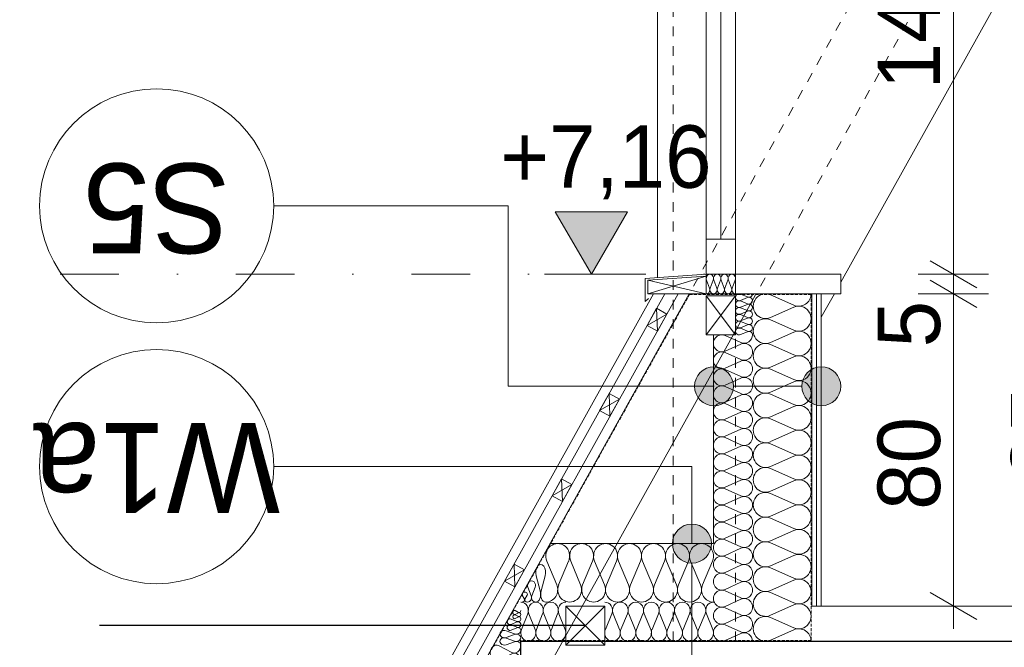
# Model space of a CAD drawing. Extents: x -613240 to -325500, y -25863 to 152403.
# Tile 133 of 254: x -333781 to -331257, y -6125 to -4517. Entities that reach past the tile are written whole.
import ezdxf

# ---------------------------------------------------------------- set-up
doc = ezdxf.new("R2010")
doc.units = 0
doc.header["$MEASUREMENT"] = 0
for name, pattern in [('Dot & Dashed', [450, 150, -150, 0, -150]), ('HIDDEN', [11.25, 7.5, -3.75]), ('Hidden Line', [50, 25, -25])]:
    doc.linetypes.add(name, pattern=pattern)
for name, color, linetype, lineweight in [('ARCH dach_Nr_Pióra__5', 7, 'Continuous', 13), ('Arch dachowki_Nr_Pióra__21', 7, 'Continuous', 9), ('Arch dachy_Nr_Pióra__5', 7, 'Continuous', 13), ('Arch konstrukcja dachu_Nr_Pióra__21_Nr_Pióra__21', 7, 'Continuous', 9), ('Arch opisy_Nr_Pióra__1', 7, 'Continuous', 25), ('Arch opisy_Nr_Pióra__21', 7, 'Continuous', 9), ('Arch stropy_Nr_Pióra__21', 7, 'Continuous', 9), ('INWENT KONST. DREWNIANA_Nr_Pióra__21', 7, 'Continuous', 9), ('INWENT KONST. DREWNIANA_Nr_Pióra__41', 7, 'Continuous', 15), ('INWENT OPISY_Nr_Pióra__21', 7, 'Continuous', 9), ('INWENT WYMIARY_Nr_Pióra__21', 7, 'Continuous', 9), ('INWENT. OKNA_Nr_Pióra__5', 7, 'Continuous', 13), ('INWENT.ŚCIANY_Nr_Pióra__1', 7, 'Continuous', 25), ('INWENT.ŚCIANY_Nr_Pióra__21', 7, 'Continuous', 9), ('Istniejące schody_Nr_Pióra__1', 7, 'Continuous', 25), ('Istniejące schody_Nr_Pióra__21', 7, 'Continuous', 9)]:
    doc.layers.add(name, color=color, linetype=linetype, lineweight=lineweight)
for name, color, linetype in [('Arch ocieplenie', 7, 'Continuous'), ('Arch opisy', 7, 'Continuous'), ('Inwent Izolacje', 7, 'Continuous'), ('INWENT WYMIARY', 7, 'Continuous')]:
    doc.layers.add(name, color=color, linetype=linetype)
for name, color, linetype, lineweight, true_color in [('Arch ocieplenie_Nr_Pióra__4', 7, 'Continuous', 13, 0x029e21), ('Arch ocieplenie_Nr_Pióra__44', 7, 'Continuous', 13, 0x029e21), ('Arch wykończenie_Nr_Pióra__4', 7, 'Continuous', 13, 0x029e21), ('Inwent Izolacje_Nr_Pióra__44', 7, 'Continuous', 13, 0x029e21)]:
    doc.layers.add(name, color=color, linetype=linetype, lineweight=lineweight, true_color=true_color)
doc.styles.add('GENERATED_STYLE_1', font='txt')
doc.styles.add('GENERATED_STYLE_5', font='txt')
doc.dimstyles.new('GENERATED_STYLE__3', dxfattribs={"dimtxt": 160.000002, "dimasz": 91.2, "dimexe": 0.18, "dimexo": 0, "dimgap": 0.09, "dimtad": 1, "dimdec": 0, "dimlfac": 0.1, "dimzin": 0, "dimdsep": 46, "dimtxsty": 'GENERATED_STYLE_1', "dimblk": 'ARROWHEAD_2', "dimblk1": 'ARROWHEAD_2', "dimblk2": 'ARROWHEAD_2', "dimcen": 0.09, "dimclrd": 7, "dimclre": 7, "dimclrt": 7, "dimazin": 0, "dimtfac": 1, "dimtdec": 4, "dimtmove": 0, "dimatfit": 3, "dimfxl": 0, "dimtolj": 1, "dimtzin": 0, "dimarcsym": 0})
doc.dimstyles.new('GENERATED_STYLE__8', dxfattribs={"dimtxt": 0.18, "dimasz": 182.4, "dimexe": 0.18, "dimexo": 0.0625, "dimgap": 0.09, "dimtad": 0, "dimtih": 1, "dimtoh": 1, "dimdec": 4, "dimzin": 0, "dimdsep": 46, "dimcen": 0.09, "dimadec": 0, "dimazin": 0, "dimtfac": 1, "dimtdec": 4, "dimtmove": 0, "dimatfit": 3, "dimldrblk": 'ARROWHEAD_5', "dimfxl": 0, "dimtolj": 1, "dimtzin": 0, "dimarcsym": 0})

# ---------------------------------------------------------------- blocks, each defined once
blk = doc.blocks.new('Izolacja cieplna 14_143', base_point=(-331902.6, -6109.6))
at = {"layer": 'Arch ocieplenie_Nr_Pióra__44', "linetype": 'Continuous'}
for p, q in [((-331932.4, -5344.6), (-331972.8, -5326.4)), ((-331972.8, -5366.4), (-331932.4, -5348.3)), ((-331932.4, -5388.2), (-331972.8, -5370.1)), ((-331972.8, -5410), (-331932.4, -5391.9)), ((-331932.4, -5431.8), (-331972.8, -5413.7)), ((-331972.8, -5453.6), (-331932.4, -5435.5)), ((-331932.4, -5475.4), (-331972.8, -5457.3)), ((-331972.8, -5497.2), (-331932.4, -5479.1)), ((-331932.4, -5519), (-331972.8, -5500.9)), ((-331972.8, -5540.8), (-331932.4, -5522.7)), ((-331932.4, -5562.6), (-331972.8, -5544.5)), ((-331972.8, -5584.4), (-331932.4, -5566.3)), ((-331932.4, -5606.3), (-331972.8, -5588.1)), ((-331972.8, -5628.1), (-331932.4, -5609.9)), ((-331932.4, -5649.9), (-331972.8, -5631.7)), ((-331972.8, -5671.7), (-331932.4, -5653.5)), ((-331932.4, -5693.5), (-331972.8, -5675.3)), ((-331972.8, -5715.3), (-331932.4, -5697.1)), ((-331932.4, -5737.1), (-331972.8, -5718.9)), ((-331972.8, -5758.9), (-331932.4, -5740.8)), ((-331932.4, -5780.7), (-331972.8, -5762.6)), ((-331972.8, -5802.5), (-331932.4, -5784.4)), ((-331932.4, -5824.3), (-331972.8, -5806.2)), ((-331972.8, -5846.1), (-331932.4, -5828)), ((-331932.4, -5867.9), (-331972.8, -5849.8)), ((-331972.8, -5889.7), (-331932.4, -5871.6)), ((-331932.4, -5911.5), (-331972.8, -5893.4)), ((-331972.8, -5933.3), (-331932.4, -5915.2)), ((-331932.4, -5955.1), (-331972.8, -5937)), ((-331972.8, -5976.9), (-331932.4, -5958.8)), ((-331932.4, -5998.8), (-331972.8, -5980.6)), ((-331972.8, -6020.6), (-331932.4, -6002.4)), ((-331932.4, -6042.4), (-331972.8, -6024.2)), ((-331972.8, -6064.2), (-331932.4, -6046)), ((-331932.4, -6086), (-331972.8, -6067.8)), ((-331972.8, -6107.8), (-331932.4, -6089.6))]:
    blk.add_line(p, q, dxfattribs=at)
for centre, start_param, end_param in [((-331981.4, -5346.4), 5.870392, 9.837571), ((-331923.9, -5324.6), 2.7288, 4.712389), ((-331923.9, -5368.2), 2.7288, 6.695979), ((-331981.4, -5390), 5.870392, 9.837571), ((-331923.9, -5411.8), 2.7288, 6.695979), ((-331981.4, -5433.6), 5.870392, 9.837571), ((-331923.9, -5455.4), 2.7288, 6.695979), ((-331981.4, -5477.3), 5.870392, 9.837571), ((-331923.9, -5499.1), 2.7288, 6.695979), ((-331981.4, -5520.9), 5.870392, 9.837571), ((-331923.9, -5542.7), 2.7288, 6.695979), ((-331981.4, -5564.5), 5.870392, 9.837571), ((-331923.9, -5586.3), 2.7288, 6.695979), ((-331981.4, -5608.1), 5.870392, 9.837571), ((-331923.9, -5629.9), 2.7288, 6.695979), ((-331981.4, -5651.7), 5.870392, 9.837571), ((-331923.9, -5673.5), 2.7288, 6.695979), ((-331981.4, -5695.3), 5.870392, 9.837571), ((-331923.9, -5717.1), 2.7288, 6.695979), ((-331981.4, -5738.9), 5.870392, 9.837571), ((-331923.9, -5760.7), 2.7288, 6.695979), ((-331981.4, -5782.5), 5.870392, 9.837571), ((-331981.4, -5826.1), 5.870392, 9.837571), ((-331923.9, -5804.3), 2.7288, 6.695979), ((-331923.9, -5847.9), 2.7288, 6.695979), ((-331981.4, -5869.8), 5.870392, 9.837571), ((-331923.9, -5891.6), 2.7288, 6.695979), ((-331981.4, -5913.4), 5.870392, 9.837571), ((-331923.9, -5935.2), 2.7288, 6.695979), ((-331981.4, -5957), 5.870392, 9.837571), ((-331981.4, -6000.6), 5.870392, 9.837571), ((-331923.9, -5978.8), 2.7288, 6.695979), ((-331923.9, -6022.4), 2.7288, 6.695979), ((-331981.4, -6044.2), 5.870392, 9.837571), ((-331923.9, -6066), 2.7288, 6.695979), ((-331981.4, -6087.8), 5.870392, 9.837571), ((-331923.9, -6109.6), 4.712389, 6.695979)]:
    blk.add_ellipse(centre, major_axis=(0, 21.8), ratio=0.975339, start_param=start_param, end_param=end_param, dxfattribs=at)
blk = doc.blocks.new('Izolacja cieplna 14_147', base_point=(-332496.3, -6160.8))
at = {"layer": 'Arch ocieplenie_Nr_Pióra__4', "linetype": 'Continuous'}
for p, q in [((-332519.8, -6138.5), (-332551.7, -6121.3)), ((-332551.7, -6159.1), (-332519.8, -6141.9))]:
    blk.add_line(p, q, dxfattribs=at)
for centre, start_param, end_param in [((-332558.4, -6140.2), 5.870392, 9.837571), ((-332513.1, -6119.6), 2.7288, 4.712389), ((-332513.1, -6160.8), 4.712389, 6.695979)]:
    blk.add_ellipse(centre, major_axis=(0, 20.6), ratio=0.813165, start_param=start_param, end_param=end_param, dxfattribs=at)
blk = doc.blocks.new('Izolacja cieplna 14_150', base_point=(-332432.6, -6009.6))
at = {"layer": 'Arch ocieplenie_Nr_Pióra__4', "linetype": 'Continuous'}
for p, q in [((-332446.6, -5980.8), (-332457.2, -5941.8)), ((-332433.7, -5941.8), (-332444.4, -5980.8))]:
    blk.add_line(p, q, dxfattribs=at)
for centre, start_param, end_param in [((-332445.5, -5933.6), 1.158003, 5.125183), ((-332458.3, -5989.1), 6.283185, 8.266774), ((-332432.6, -5989.1), 4.299596, 6.283185)]:
    blk.add_ellipse(centre, major_axis=(0, -20.5), ratio=0.624805, start_param=start_param, end_param=end_param, dxfattribs=at)
blk = doc.blocks.new('Izolacja cieplna 14_151', base_point=(-332458.3, -6009.6))
at = {"layer": 'Arch ocieplenie_Nr_Pióra__4', "linetype": 'Continuous'}
for p, q in [((-332469.9, -5993.5), (-332478.7, -5971.5)), ((-332459.2, -5971.5), (-332468.1, -5993.5))]:
    blk.add_line(p, q, dxfattribs=at)
for centre, start_param, end_param in [((-332469, -5966.9), 1.158003, 5.125183), ((-332479.6, -5998.1), 6.283185, 8.266774), ((-332458.3, -5998.1), 4.299596, 6.283185)]:
    blk.add_ellipse(centre, major_axis=(0, -11.5), ratio=0.923504, start_param=start_param, end_param=end_param, dxfattribs=at)
blk = doc.blocks.new('Izolacja cieplna 14_154', base_point=(-332479.6, -6009.6))
at = {"layer": 'Arch ocieplenie_Nr_Pióra__4', "linetype": 'Continuous'}
for p, q in [((-332487.1, -6001.9), (-332492.8, -5991.4)), ((-332480.2, -5991.4), (-332485.9, -6001.9))]:
    blk.add_line(p, q, dxfattribs=at)
for centre, start_param, end_param in [((-332486.5, -5989.2), 2.728799, 6.695979), ((-332493.4, -6004.1), 1.570796, 3.554385), ((-332479.6, -6004.1), 5.870392, 7.853982)]:
    blk.add_ellipse(centre, major_axis=(-6.89, 0), ratio=0.801268, start_param=start_param, end_param=end_param, dxfattribs=at)
blk = doc.blocks.new('Izolacja cieplna 14_155', base_point=(-332432.6, -6009.6))
at = {"layer": 'Arch ocieplenie_Nr_Pióra__4', "linetype": 'Continuous'}
for p, q in [((-332430.1, -5904.3), (-332404.5, -5964.9)), ((-332399.4, -5964.9), (-332373.8, -5904.3)), ((-332368.6, -5904.3), (-332343.1, -5964.9)), ((-332337.9, -5964.9), (-332312.4, -5904.3)), ((-332307.2, -5904.3), (-332281.7, -5964.9)), ((-332276.5, -5964.9), (-332250.9, -5904.3)), ((-332245.8, -5904.3), (-332220.2, -5964.9)), ((-332215.1, -5964.9), (-332189.5, -5904.3)), ((-332184.3, -5904.3), (-332158.8, -5964.9)), ((-332153.6, -5964.9), (-332128.1, -5904.3)), ((-332122.9, -5904.3), (-332097.4, -5964.9)), ((-332092.2, -5964.9), (-332066.6, -5904.3)), ((-332061.5, -5904.3), (-332035.9, -5964.9)), ((-332030.8, -5964.9), (-332005.2, -5904.3))]:
    blk.add_line(p, q, dxfattribs=at)
for centre, start_param, end_param in [((-332401.9, -5891.5), 4.299595, 8.266775), ((-332340.5, -5891.5), 4.299595, 8.266775), ((-332279.1, -5891.5), 4.299595, 8.266775), ((-332217.6, -5891.5), 4.299595, 8.266775), ((-332156.2, -5891.5), 4.299595, 8.266775), ((-332094.8, -5891.5), 4.299595, 8.266775), ((-332033.4, -5891.5), 4.299595, 8.266775), ((-332432.6, -5977.7), 3.141593, 5.125182), ((-332371.2, -5977.7), 1.158004, 5.125183), ((-332309.8, -5977.7), 1.158004, 5.125183), ((-332248.4, -5977.7), 1.158004, 5.125183), ((-332186.9, -5977.7), 1.158004, 5.125183), ((-332125.5, -5977.7), 1.158004, 5.125183), ((-332064.1, -5977.7), 1.158004, 5.125183), ((-332002.6, -5977.7), 1.158004, 3.141593)]:
    blk.add_ellipse(centre, major_axis=(0, 31.9), ratio=0.962807, start_param=start_param, end_param=end_param, dxfattribs=at)
blk = doc.blocks.new('Izolacja cieplna 14_156', base_point=(-332281.3, -6009.6))
at = {"layer": 'Arch ocieplenie_Nr_Pióra__4', "linetype": 'Continuous'}
for p, q in [((-332279.6, -6079.8), (-332263.1, -6039.4)), ((-332259.7, -6039.4), (-332243.2, -6079.8)), ((-332239.8, -6079.8), (-332223.3, -6039.4)), ((-332219.9, -6039.4), (-332203.4, -6079.8)), ((-332200, -6079.8), (-332183.5, -6039.4)), ((-332180.1, -6039.4), (-332163.6, -6079.8)), ((-332160.2, -6079.8), (-332143.7, -6039.4)), ((-332140.3, -6039.4), (-332123.7, -6079.8)), ((-332120.4, -6079.8), (-332103.8, -6039.4)), ((-332100.5, -6039.4), (-332083.9, -6079.8)), ((-332080.6, -6079.8), (-332064, -6039.4)), ((-332060.7, -6039.4), (-332044.1, -6079.8)), ((-332040.8, -6079.8), (-332024.2, -6039.4)), ((-332020.9, -6039.4), (-332004.3, -6079.8))]:
    blk.add_line(p, q, dxfattribs=at)
for centre, start_param, end_param in [((-332281.3, -6030.9), 4.299596, 6.283185), ((-332241.5, -6030.9), 4.299595, 8.266774), ((-332201.7, -6030.9), 4.299595, 8.266774), ((-332161.9, -6030.9), 4.299595, 8.266774), ((-332122.1, -6030.9), 4.299595, 8.266774), ((-332082.3, -6030.9), 4.299595, 8.266774), ((-332042.4, -6030.9), 4.299595, 8.266774), ((-332002.6, -6030.9), 0, 1.983589), ((-332261.4, -6088.3), 1.158003, 5.125183), ((-332221.6, -6088.3), 1.158003, 5.125183), ((-332181.8, -6088.3), 1.158003, 5.125183), ((-332142, -6088.3), 1.158003, 5.125183), ((-332102.2, -6088.3), 1.158003, 5.125183), ((-332062.4, -6088.3), 1.158003, 5.125183), ((-332022.5, -6088.3), 1.158003, 5.125183)]:
    blk.add_ellipse(centre, major_axis=(0, 21.3), ratio=0.935941, start_param=start_param, end_param=end_param, dxfattribs=at)
blk = doc.blocks.new('Izolacja cieplna 14_157', base_point=(-332496.3, -6009.6))
at = {"layer": 'Arch ocieplenie_Nr_Pióra__4', "linetype": 'Continuous'}
for p, q in [((-332494.7, -6079.8), (-332478.8, -6039.4)), ((-332475.5, -6039.4), (-332459.6, -6079.8)), ((-332456.4, -6079.8), (-332440.4, -6039.4)), ((-332437.2, -6039.4), (-332421.3, -6079.8)), ((-332418, -6079.8), (-332402.1, -6039.4)), ((-332398.9, -6039.4), (-332382.9, -6079.8))]:
    blk.add_line(p, q, dxfattribs=at)
for centre, start_param, end_param in [((-332496.3, -6030.9), 4.299596, 6.283185), ((-332458, -6030.9), 4.299595, 8.266774), ((-332419.7, -6030.9), 4.299595, 8.266774), ((-332381.3, -6030.9), 0, 1.983589), ((-332477.2, -6088.3), 1.158003, 5.125183), ((-332438.8, -6088.3), 1.158003, 5.125183), ((-332400.5, -6088.3), 1.158003, 5.125183)]:
    blk.add_ellipse(centre, major_axis=(0, 21.3), ratio=0.901176, start_param=start_param, end_param=end_param, dxfattribs=at)
blk = doc.blocks.new('Izolacja cieplna 14_160', base_point=(-332496.3, -6119.6))
at = {"layer": 'Arch ocieplenie_Nr_Pióra__4', "linetype": 'Continuous'}
for p, q in [((-332512.3, -6090.8), (-332533.9, -6083)), ((-332533.9, -6100.1), (-332512.3, -6092.3)), ((-332512.3, -6109.4), (-332533.9, -6101.7)), ((-332533.9, -6118.8), (-332512.3, -6111))]:
    blk.add_line(p, q, dxfattribs=at)
for centre, start_param, end_param in [((-332538.5, -6091.5), 4.299595, 8.266775), ((-332538.5, -6110.2), 4.299595, 8.266775), ((-332507.7, -6082.2), 1.158004, 3.141593), ((-332507.7, -6100.9), 1.158004, 5.125183), ((-332507.7, -6119.6), 3.141593, 5.125182)]:
    blk.add_ellipse(centre, major_axis=(-11.4, 0), ratio=0.819703, start_param=start_param, end_param=end_param, dxfattribs=at)
blk = doc.blocks.new('Izolacja cieplna 14_161', base_point=(-332496.3, -6082.2))
at = {"layer": 'Arch ocieplenie_Nr_Pióra__4', "linetype": 'Continuous'}
for p, q in [((-332506.8, -6059.1), (-332520.9, -6052.9)), ((-332520.9, -6066.6), (-332506.8, -6060.4)), ((-332506.8, -6074.1), (-332520.9, -6067.8)), ((-332520.9, -6081.6), (-332506.8, -6075.3))]:
    blk.add_line(p, q, dxfattribs=at)
for centre, start_param, end_param in [((-332523.9, -6059.7), 5.870392, 9.837571), ((-332503.8, -6052.2), 2.7288, 4.712389), ((-332523.9, -6074.7), 5.870392, 9.837571), ((-332503.8, -6067.2), 2.7288, 6.695979), ((-332503.8, -6082.2), 4.712389, 6.695979)]:
    blk.add_ellipse(centre, major_axis=(0, 7.49), ratio=0.994065, start_param=start_param, end_param=end_param, dxfattribs=at)
blk = doc.blocks.new('Izolacja cieplna 14_162', base_point=(-332496.3, -6052.2))
at = {"layer": 'Arch ocieplenie_Nr_Pióra__4', "linetype": 'Continuous'}
for p, q in [((-332502.5, -6035.9), (-332510.9, -6031.4)), ((-332510.9, -6041.2), (-332502.5, -6036.7)), ((-332502.5, -6046.5), (-332510.9, -6042.1)), ((-332510.9, -6051.8), (-332502.5, -6047.4))]:
    blk.add_line(p, q, dxfattribs=at)
for centre, start_param, end_param in [((-332512.7, -6036.3), 5.870392, 9.837571), ((-332512.7, -6046.9), 5.870392, 9.837571), ((-332500.7, -6031), 2.7288, 4.712389), ((-332500.7, -6041.6), 2.7288, 6.695979), ((-332500.7, -6052.2), 4.712389, 6.695979)]:
    blk.add_ellipse(centre, major_axis=(0, 5.31), ratio=0.831274, start_param=start_param, end_param=end_param, dxfattribs=at)
blk = doc.blocks.new('Izolacja cieplna 14_178', base_point=(-331902.6, -5324.6))
at = {"layer": 'Arch ocieplenie_Nr_Pióra__44', "linetype": 'Continuous'}
for p, q in [((-331915.7, -5227.6), (-331933.3, -5220.4)), ((-331933.3, -5236.4), (-331915.7, -5229.1)), ((-331915.7, -5245.1), (-331933.3, -5237.9)), ((-331933.3, -5253.9), (-331915.7, -5246.6)), ((-331915.7, -5262.6), (-331933.3, -5255.4)), ((-331933.3, -5271.4), (-331915.7, -5264.1)), ((-331915.7, -5280.1), (-331933.3, -5272.9)), ((-331933.3, -5288.9), (-331915.7, -5281.6)), ((-331915.7, -5297.6), (-331933.3, -5290.4)), ((-331933.3, -5306.4), (-331915.7, -5299.1)), ((-331915.7, -5315.1), (-331933.3, -5307.9)), ((-331933.3, -5323.9), (-331915.7, -5316.6))]:
    blk.add_line(p, q, dxfattribs=at)
for centre, start_param, end_param in [((-331937, -5228.4), 4.299595, 8.266775), ((-331911.9, -5219.6), 1.158004, 3.141593), ((-331937, -5245.9), 4.299595, 8.266775), ((-331911.9, -5237.1), 1.158004, 5.125183), ((-331911.9, -5254.6), 1.158004, 5.125183), ((-331937, -5263.4), 4.299595, 8.266775), ((-331937, -5280.9), 4.299595, 8.266775), ((-331911.9, -5272.1), 1.158004, 5.125183), ((-331937, -5298.4), 4.299595, 8.266775), ((-331911.9, -5289.6), 1.158004, 5.125183), ((-331911.9, -5307.1), 1.158004, 5.125183), ((-331937, -5315.9), 4.299595, 8.266775), ((-331911.9, -5324.6), 3.141593, 5.125182)]:
    blk.add_ellipse(centre, major_axis=(-9.29, 0), ratio=0.941779, start_param=start_param, end_param=end_param, dxfattribs=at)
blk = doc.blocks.new('Izolacja cieplna 14_179', base_point=(-332021.3, -5219.6))
at = {"layer": 'Arch ocieplenie_Nr_Pióra__44', "linetype": 'Continuous'}
for p, q in [((-332020.5, -5184.5), (-332012.7, -5204.7)), ((-332011.2, -5204.7), (-332003.4, -5184.5)), ((-332001.8, -5184.5), (-331994, -5204.7)), ((-331992.4, -5204.7), (-331984.6, -5184.5)), ((-331983, -5184.5), (-331975.2, -5204.7)), ((-331973.7, -5204.7), (-331965.9, -5184.5)), ((-331964.3, -5184.5), (-331956.5, -5204.7)), ((-331954.9, -5204.7), (-331947.1, -5184.5))]:
    blk.add_line(p, q, dxfattribs=at)
for centre, start_param, end_param in [((-332011.9, -5180.2), 4.299595, 8.266775), ((-331993.2, -5180.2), 4.299595, 8.266775), ((-331974.4, -5180.2), 4.299595, 8.266775), ((-331955.7, -5180.2), 4.299595, 8.266775), ((-332021.3, -5209), 3.141593, 5.125182), ((-332002.6, -5209), 1.158004, 5.125183), ((-331983.8, -5209), 1.158004, 5.125183), ((-331965.1, -5209), 1.158004, 5.125183), ((-331946.3, -5209), 1.158004, 3.141593)]:
    blk.add_ellipse(centre, major_axis=(0, 10.6), ratio=0.881613, start_param=start_param, end_param=end_param, dxfattribs=at)
blk = doc.blocks.new('Izolacja cieplna 14_292', base_point=(-331752.6, -6109.6))
at = {"layer": 'Inwent Izolacje_Nr_Pióra__44', "linetype": 'Continuous'}
for p, q in [((-331796.8, -5248.7), (-331856.6, -5222.3)), ((-331856.6, -5280.5), (-331796.8, -5254.1)), ((-331796.8, -5312.3), (-331856.6, -5285.9)), ((-331856.6, -5344.1), (-331796.8, -5317.6)), ((-331796.8, -5375.9), (-331856.6, -5349.4)), ((-331856.6, -5407.7), (-331796.8, -5381.2)), ((-331796.8, -5439.4), (-331856.6, -5413)), ((-331856.6, -5471.2), (-331796.8, -5444.8)), ((-331796.8, -5503), (-331856.6, -5476.6)), ((-331856.6, -5534.8), (-331796.8, -5508.4)), ((-331796.8, -5566.6), (-331856.6, -5540.1)), ((-331856.6, -5598.4), (-331796.8, -5571.9)), ((-331796.8, -5630.2), (-331856.6, -5603.7)), ((-331856.6, -5661.9), (-331796.8, -5635.5)), ((-331796.8, -5693.7), (-331856.6, -5667.3)), ((-331856.6, -5725.5), (-331796.8, -5699.1)), ((-331796.8, -5757.3), (-331856.6, -5730.9)), ((-331856.6, -5789.1), (-331796.8, -5762.6)), ((-331796.8, -5820.9), (-331856.6, -5794.4)), ((-331856.6, -5852.7), (-331796.8, -5826.2)), ((-331796.8, -5884.4), (-331856.6, -5858)), ((-331856.6, -5916.2), (-331796.8, -5889.8)), ((-331796.8, -5948), (-331856.6, -5921.6)), ((-331856.6, -5979.8), (-331796.8, -5953.4)), ((-331796.8, -6011.6), (-331856.6, -5985.1)), ((-331856.6, -6043.4), (-331796.8, -6016.9)), ((-331796.8, -6075.2), (-331856.6, -6048.7)), ((-331856.6, -6106.9), (-331796.8, -6080.5))]:
    blk.add_line(p, q, dxfattribs=at)
for centre, start_param, end_param in [((-331869.3, -5251.4), 5.870392, 9.837571), ((-331784.1, -5219.6), 2.7288, 4.712389), ((-331784.1, -5283.2), 2.7288, 6.695979), ((-331869.3, -5315), 5.870392, 9.837571), ((-331784.1, -5346.8), 2.7288, 6.695979), ((-331869.3, -5378.5), 5.870392, 9.837571), ((-331784.1, -5410.3), 2.7288, 6.695979), ((-331869.3, -5442.1), 5.870392, 9.837571), ((-331784.1, -5473.9), 2.7288, 6.695979), ((-331869.3, -5505.7), 5.870392, 9.837571), ((-331784.1, -5537.5), 2.7288, 6.695979), ((-331869.3, -5569.3), 5.870392, 9.837571), ((-331784.1, -5601), 2.7288, 6.695979), ((-331869.3, -5632.8), 5.870392, 9.837571), ((-331784.1, -5664.6), 2.7288, 6.695979), ((-331869.3, -5696.4), 5.870392, 9.837571), ((-331784.1, -5728.2), 2.7288, 6.695979), ((-331869.3, -5760), 5.870392, 9.837571), ((-331784.1, -5791.8), 2.7288, 6.695979), ((-331869.3, -5823.5), 5.870392, 9.837571), ((-331784.1, -5855.3), 2.7288, 6.695979), ((-331869.3, -5887.1), 5.870392, 9.837571), ((-331784.1, -5918.9), 2.7288, 6.695979), ((-331869.3, -5950.7), 5.870392, 9.837571), ((-331784.1, -5982.5), 2.7288, 6.695979), ((-331869.3, -6014.3), 5.870392, 9.837571), ((-331784.1, -6046), 2.7288, 6.695979), ((-331869.3, -6077.8), 5.870392, 9.837571), ((-331784.1, -6109.6), 4.712389, 6.695979)]:
    blk.add_ellipse(centre, major_axis=(0, 31.8), ratio=0.991205, start_param=start_param, end_param=end_param, dxfattribs=at)
blk = doc.blocks.new('*D562')
at = {"layer": 'INWENT WYMIARY_Nr_Pióra__21', "linetype": 'Continuous'}
for p, q in [((-331447.8, -5185), (-331327.8, -5254.3)), ((-331297.8, -5219.6), (-331477.8, -5219.6)), ((-331387.8, -6019.6), (-331387.8, -5219.6)), ((-331447.8, -5985), (-331327.8, -6054.3)), ((-331297.8, -6019.6), (-331477.8, -6019.6)), ((-331387.8, -6078.3), (-331387.8, -6019.6))]:
    blk.add_line(p, q, dxfattribs=at)
at = {"layer": 'INWENT WYMIARY_Nr_Pióra__21', "char_height": 160, "attachment_point": 7, "rotation": 90, "style": 'GENERATED_STYLE_1'}
for s, insert in [('{19}', (-331419.8, -3949.1)), ('{146}', (-331419.8, -4695.6)), ('{5}', (-331419.8, -5356.7)), ('{80}', (-331419.8, -5773.2))]:
    blk.add_mtext(s, dxfattribs=dict(at, insert=insert))
blk = doc.blocks.new('ARROWHEAD_2')
at = {"color": 0, "linetype": 'Continuous', "lineweight": 0}
for p, q in [((-0.378, -0.655), (0.378, 0.655)), ((0, 0), (-1, 0))]:
    blk.add_line(p, q, dxfattribs=at)
blk = doc.blocks.new('*D563')
at = {"layer": 'INWENT WYMIARY_Nr_Pióra__21', "linetype": 'Continuous'}
for p, q in [((-331447.8, -5135), (-331327.8, -5204.3)), ((-331297.8, -5169.6), (-331477.8, -5169.6)), ((-331387.8, -5219.6), (-331387.8, -5169.6)), ((-331447.8, -5185), (-331327.8, -5254.3)), ((-331297.8, -5219.6), (-331477.8, -5219.6))]:
    blk.add_line(p, q, dxfattribs=at)
at = {"layer": 'INWENT WYMIARY_Nr_Pióra__21', "char_height": 160, "attachment_point": 7, "rotation": 90, "style": 'GENERATED_STYLE_1'}
for s, insert in [('{19}', (-331419.8, -3949.1)), ('{146}', (-331419.8, -4695.6)), ('{5}', (-331419.8, -5356.7)), ('{80}', (-331419.8, -5773.2))]:
    blk.add_mtext(s, dxfattribs=dict(at, insert=insert))
blk = doc.blocks.new('*D564')
at = {"layer": 'INWENT WYMIARY_Nr_Pióra__21', "linetype": 'Continuous'}
for p, q in [((-331447.8, -3675), (-331327.8, -3744.3)), ((-331297.8, -3709.6), (-331477.8, -3709.6)), ((-331387.8, -5169.6), (-331387.8, -3709.6)), ((-331447.8, -5135), (-331327.8, -5204.3)), ((-331297.8, -5169.6), (-331477.8, -5169.6))]:
    blk.add_line(p, q, dxfattribs=at)
at = {"layer": 'INWENT WYMIARY_Nr_Pióra__21', "char_height": 160, "attachment_point": 7, "rotation": 90, "style": 'GENERATED_STYLE_1'}
for s, insert in [('{19}', (-331419.8, -3949.1)), ('{146}', (-331419.8, -4695.6)), ('{5}', (-331419.8, -5356.7)), ('{80}', (-331419.8, -5773.2))]:
    blk.add_mtext(s, dxfattribs=dict(at, insert=insert))
blk = doc.blocks.new('*D565')
at = {"layer": 'INWENT WYMIARY_Nr_Pióra__21', "linetype": 'Continuous'}
for p, q in [((-331387.8, -3519.6), (-331387.8, -3460.9)), ((-331327.8, -3554.3), (-331447.8, -3485)), ((-331297.8, -3519.6), (-331477.8, -3519.6)), ((-331387.8, -3709.6), (-331387.8, -3519.6)), ((-331447.8, -3675), (-331327.8, -3744.3)), ((-331297.8, -3709.6), (-331477.8, -3709.6))]:
    blk.add_line(p, q, dxfattribs=at)
at = {"layer": 'INWENT WYMIARY_Nr_Pióra__21', "char_height": 160, "attachment_point": 7, "rotation": 90, "style": 'GENERATED_STYLE_1'}
for s, insert in [('{19}', (-331419.8, -3949.1)), ('{146}', (-331419.8, -4695.6)), ('{5}', (-331419.8, -5356.7)), ('{80}', (-331419.8, -5773.2))]:
    blk.add_mtext(s, dxfattribs=dict(at, insert=insert))
blk = doc.blocks.new('*D566')
at = {"layer": 'INWENT WYMIARY_Nr_Pióra__21', "linetype": 'Continuous'}
for p, q in [((-331046.1, -5169.6), (-331046.1, -5110.9)), ((-330986.1, -5204.3), (-331106.1, -5135)), ((-330956.1, -5169.6), (-331136.1, -5169.6)), ((-331046.1, -6019.6), (-331046.1, -5169.6)), ((-331106.1, -5985), (-330986.1, -6054.3)), ((-330956.1, -6019.6), (-331136.1, -6019.6)), ((-331046.1, -6078.3), (-331046.1, -6019.6))]:
    blk.add_line(p, q, dxfattribs=at)
at = {"layer": 'INWENT WYMIARY_Nr_Pióra__21', "insert": (-331078.1, -5697), "char_height": 160, "attachment_point": 7, "rotation": 90, "style": 'GENERATED_STYLE_1'}
blk.add_mtext('{85}', dxfattribs=at)
blk = doc.blocks.new('Wymiary_48', base_point=(-332315.6, -5169.6))
at = {"layer": 'INWENT WYMIARY_Nr_Pióra__21', "linetype": 'Continuous'}
blk.add_hatch(color=256, dxfattribs=at).paths.add_polyline_path([(-332315.6, -5169.6), (-332408.4, -5009.6), (-332222.8, -5009.6)], flags=0)
for p, q in [((-332315.6, -5169.6), (-332408.4, -5009.6)), ((-332408.4, -5009.6), (-332222.8, -5009.6)), ((-332222.8, -5009.6), (-332315.6, -5169.6)), ((-332315.6, -5169.6), (-332435.6, -5169.6)), ((-332315.6, -5169.6), (-332195.6, -5169.6))]:
    blk.add_line(p, q, dxfattribs=at)
at = {"layer": 'INWENT WYMIARY_Nr_Pióra__21', "insert": (-332549, -4977.6), "char_height": 160, "attachment_point": 7, "style": 'GENERATED_STYLE_1'}
blk.add_mtext('{+7,16}', dxfattribs=at)
blk = doc.blocks.new('ARROWHEAD_5')
at = {"color": 0, "linetype": 'Continuous', "lineweight": 0}
blk.add_line((0, 0), (-1, 0), dxfattribs=at)
blk.add_solid([(-1, 0.2679), (0, 0), (-1, -0.2679), (-1, 0.2679)], dxfattribs=at)
blk = doc.blocks.new('Linia_126', base_point=(-332057.9, -6394.6))
at = {"layer": 'Arch opisy_Nr_Pióra__21', "linetype": 'Continuous'}
for points in [[(-332007.9, -5859.6), (-332011.7, -5840.5), (-332022.5, -5824.3), (-332038.8, -5813.4), (-332057.9, -5809.6), (-332077, -5813.4), (-332093.3, -5824.3), (-332104.1, -5840.5), (-332107.9, -5859.6), (-332104.1, -5878.7), (-332093.3, -5895), (-332077, -5905.8), (-332057.9, -5909.6), (-332038.8, -5905.8), (-332022.5, -5895), (-332011.7, -5878.7)], [(-332007.9, -6394.6), (-332011.7, -6375.5), (-332022.5, -6359.3), (-332038.8, -6348.4), (-332057.9, -6344.6), (-332077, -6348.4), (-332093.3, -6359.3), (-332104.1, -6375.5), (-332107.9, -6394.6), (-332104.1, -6413.7), (-332093.3, -6430), (-332077, -6440.8), (-332057.9, -6444.6), (-332038.8, -6440.8), (-332022.5, -6430), (-332011.7, -6413.7)]]:
    blk.add_hatch(color=256, dxfattribs=at).paths.add_polyline_path(points, flags=0)
blk.add_line((-332057.9, -6344.6), (-332057.9, -5909.6), dxfattribs=at)
for centre in [(-332057.9, -5859.6), (-332057.9, -6394.6)]:
    blk.add_circle(centre, 50, dxfattribs=at)
blk = doc.blocks.new('Linia_127', base_point=(-332057.9, -5662.4))
at = {"layer": 'Arch opisy_Nr_Pióra__21', "linetype": 'Continuous'}
blk.add_line((-332057.9, -5662.4), (-333129.7, -5662.4), dxfattribs=at)
blk.add_circle((-333429.7, -5662.4), 300, dxfattribs=at)
blk = doc.blocks.new('Linia_130', base_point=(-331726.3, -5456.5))
at = {"layer": 'Arch opisy_Nr_Pióra__21', "linetype": 'Continuous'}
for points in [[(-331951.3, -5456.5), (-331955.1, -5437.4), (-331966, -5421.2), (-331982.2, -5410.3), (-332001.3, -5406.5), (-332020.5, -5410.3), (-332036.7, -5421.2), (-332047.5, -5437.4), (-332051.3, -5456.5), (-332047.5, -5475.7), (-332036.7, -5491.9), (-332020.5, -5502.7), (-332001.3, -5506.5), (-331982.2, -5502.7), (-331966, -5491.9), (-331955.1, -5475.7)], [(-331676.3, -5456.5), (-331680.1, -5437.4), (-331691, -5421.2), (-331707.2, -5410.3), (-331726.3, -5406.5), (-331745.5, -5410.3), (-331761.7, -5421.2), (-331772.5, -5437.4), (-331776.3, -5456.5), (-331772.5, -5475.7), (-331761.7, -5491.9), (-331745.5, -5502.7), (-331726.3, -5506.5), (-331707.2, -5502.7), (-331691, -5491.9), (-331680.1, -5475.7)]]:
    blk.add_hatch(color=256, dxfattribs=at).paths.add_polyline_path(points, flags=0)
blk.add_line((-331776.3, -5456.5), (-331951.3, -5456.5), dxfattribs=at)
for centre in [(-332001.3, -5456.5), (-331726.3, -5456.5)]:
    blk.add_circle(centre, 50, dxfattribs=at)
blk = doc.blocks.new('Linia_131', base_point=(-332528.8, -4994.1))
at = {"layer": 'Arch opisy_Nr_Pióra__21', "linetype": 'Continuous'}
blk.add_line((-332528.8, -4994.1), (-333129.7, -4994.1), dxfattribs=at)
blk.add_circle((-333429.7, -4994.1), 300, dxfattribs=at)

msp = doc.modelspace()

# ---------------------------------------------------------------- linework, layer by layer
at = {"layer": 'ARCH dach_Nr_Pióra__5', "linetype": 'Continuous'}
for p, q in [((-332021.3, -5174.6), (-332171.3, -5219.6)), ((-332021.3, -5174.6), (-332171.3, -5184.6)), ((-332021.3, -5219.6), (-332171.3, -5184.6)), ((-332171.3, -5184.6), (-332171.3, -5219.6)), ((-332021.3, -5174.6), (-332021.3, -5219.6)), ((-332809.3, -6504.4), (-332093.3, -5219.6)), ((-332021.3, -5219.6), (-332171.3, -5219.6)), ((-331946.3, -5324.6), (-332021.3, -5224.6)), ((-331946.3, -5224.6), (-332021.3, -5324.6)), ((-331946.3, -5224.6), (-332021.3, -5224.6)), ((-332021.3, -5224.6), (-332021.3, -5324.6)), ((-331946.3, -5224.6), (-331946.3, -5324.6)), ((-332148.4, -5256.7), (-332172.7, -5300.4)), ((-332122.2, -5271.3), (-332172.7, -5300.4)), ((-332148.4, -5256.7), (-332122.2, -5271.3)), ((-332148.4, -5256.7), (-332146.5, -5315)), ((-332122.2, -5271.3), (-332146.5, -5315)), ((-332172.7, -5300.4), (-332146.5, -5315)), ((-331946.3, -5324.6), (-332021.3, -5324.6)), ((-332270.1, -5475.1), (-332294.4, -5518.8)), ((-332270.1, -5475.1), (-332268.2, -5533.4)), ((-332270.1, -5475.1), (-332243.9, -5489.7)), ((-332243.9, -5489.7), (-332294.4, -5518.8)), ((-332243.9, -5489.7), (-332268.2, -5533.4)), ((-332294.4, -5518.8), (-332268.2, -5533.4)), ((-332391.8, -5693.5), (-332416.1, -5737.2)), ((-332391.8, -5693.5), (-332365.6, -5708.1)), ((-332391.8, -5693.5), (-332389.9, -5751.8)), ((-332365.6, -5708.1), (-332416.1, -5737.2)), ((-332365.6, -5708.1), (-332389.9, -5751.8)), ((-332416.1, -5737.2), (-332389.9, -5751.8)), ((-332513.5, -5911.9), (-332537.8, -5955.5)), ((-332487.2, -5926.5), (-332537.8, -5955.5)), ((-332513.5, -5911.9), (-332511.6, -5970.1)), ((-332513.5, -5911.9), (-332487.2, -5926.5)), ((-332487.2, -5926.5), (-332511.6, -5970.1)), ((-332537.8, -5955.5), (-332511.6, -5970.1))]:
    msp.add_line(p, q, dxfattribs=at)
at = {"layer": 'Arch dachowki_Nr_Pióra__21', "linetype": 'Continuous'}
for p, q in [((-332146.3, -3709.6), (-332146.3, -5177.9)), ((-332177.4, -5180), (-332021.3, -5169.6)), ((-332021.3, -5169.6), (-332021.3, -5219.6)), ((-332177.4, -5180), (-332177.4, -5239.6)), ((-332867.8, -6496.3), (-332156.3, -5219.6)), ((-332845.9, -6508.5), (-332127.7, -5219.6)), ((-331946.3, -5219.6), (-332021.3, -5219.6)), ((-332177.4, -5239.6), (-332169.4, -5231.3))]:
    msp.add_line(p, q, dxfattribs=at)
at = {"layer": 'Arch dachy_Nr_Pióra__5', "linetype": 'HIDDEN'}
for p, q in [((-331752.6, -5221.2), (-331752.6, -6108.3)), ((-331752.6, -6108.3), (-332497.6, -6108.3)), ((-332497.6, -6108.3), (-332497.6, -6809.6))]:
    msp.add_line(p, q, dxfattribs=at)
at = {"layer": 'Arch dachy_Nr_Pióra__5', "linetype": 'HIDDEN', "flags": 128}
for points in [[(-332064, -5221.2), (-332786.8, -6516.9)], [(-331752.6, -5221.2), (-332064, -5221.2)]]:
    msp.add_lwpolyline(points, dxfattribs=at)
at = {"layer": 'Arch konstrukcja dachu_Nr_Pióra__21_Nr_Pióra__21', "linetype": 'Hidden Line'}
for p, q in [((-330824.9, -2994.6), (-332064.9, -5219.6)), ((-330653.2, -2994.6), (-331904.4, -5239.6))]:
    msp.add_line(p, q, dxfattribs=at)
at = {"layer": 'Arch konstrukcja dachu_Nr_Pióra__21_Nr_Pióra__21', "linetype": 'Continuous'}
for p, q in [((-332064.9, -5219.6), (-332787.6, -6516.5)), ((-331904.4, -5239.6), (-332646.9, -6572))]:
    msp.add_line(p, q, dxfattribs=at)
at = {"layer": 'Arch opisy_Nr_Pióra__21', "linetype": 'Continuous'}
for p, q in [((-332528.8, -5456.5), (-332528.8, -4994.1)), ((-332001.3, -5456.5), (-332528.8, -5456.5)), ((-332057.9, -5859.6), (-332057.9, -5662.4))]:
    msp.add_line(p, q, dxfattribs=at)
at = {"layer": 'Arch stropy_Nr_Pióra__21', "linetype": 'Continuous'}
for p, q in [((-331676.3, -5189.9), (-330745.4, -3519.6)), ((-331750.3, -5219.6), (-331750.3, -6019.6)), ((-331738.3, -5219.6), (-331738.3, -6019.6)), ((-331726.3, -5219.6), (-331726.3, -6019.6)), ((-331726.3, -5279.7), (-331692.9, -5219.6))]:
    msp.add_line(p, q, dxfattribs=at)
at = {"layer": 'Arch wykończenie_Nr_Pióra__4', "linetype": 'Continuous'}
for p, q in [((-332002.6, -5859.6), (-332002.6, -5324.6)), ((-332421.6, -5859.6), (-332002.6, -5859.6))]:
    msp.add_line(p, q, dxfattribs=at)
at = {"layer": 'INWENT KONST. DREWNIANA_Nr_Pióra__21', "linetype": 'Dot & Dashed'}
msp.add_line((-331726.3, -5169.6), (-342105.5, -5169.6), dxfattribs=at)
at = {"layer": 'INWENT KONST. DREWNIANA_Nr_Pióra__21', "linetype": 'Continuous'}
for p, q in [((-332281.3, -6119.6), (-332381.3, -6019.6)), ((-332281.3, -6019.6), (-332381.3, -6019.6)), ((-332381.3, -6119.6), (-332281.3, -6019.6)), ((-332381.3, -6119.6), (-332381.3, -6019.6)), ((-332281.3, -6119.6), (-332281.3, -6019.6)), ((-332281.3, -6119.6), (-332381.3, -6119.6))]:
    msp.add_line(p, q, dxfattribs=at)
at = {"layer": 'INWENT KONST. DREWNIANA_Nr_Pióra__41', "linetype": 'Hidden Line'}
for p, q in [((-332106.3, -6109.6), (-332106.3, -3709.6)), ((-331946.3, -6109.6), (-331946.3, -3709.6))]:
    msp.add_line(p, q, dxfattribs=at)
at = {"layer": 'INWENT. OKNA_Nr_Pióra__5', "linetype": 'Continuous'}
for p, q in [((-332021.3, -3709.6), (-332021.3, -5169.6)), ((-331946.3, -3709.6), (-331946.3, -5169.6)), ((-331983.8, -3789.6), (-331983.8, -5079.6)), ((-332021.3, -5079.6), (-331946.3, -5079.6)), ((-332021.3, -5169.6), (-331946.3, -5169.6))]:
    msp.add_line(p, q, dxfattribs=at)
at = {"layer": 'INWENT.ŚCIANY_Nr_Pióra__1', "linetype": 'Continuous'}
msp.add_line((-332496.3, -6759.6), (-332496.3, -6109.6), dxfattribs=at)
at = {"layer": 'INWENT.ŚCIANY_Nr_Pióra__21', "linetype": 'Continuous'}
for p, q in [((-331946.3, -5219.6), (-331946.3, -5169.6)), ((-331946.3, -5169.6), (-331676.3, -5169.6)), ((-331676.3, -5219.6), (-331676.3, -5169.6)), ((-331946.3, -5219.6), (-331676.3, -5219.6))]:
    msp.add_line(p, q, dxfattribs=at)
at = {"layer": 'Istniejące schody_Nr_Pióra__1', "linetype": 'Continuous'}
msp.add_line((-332496.3, -6109.6), (-327913.7, -6109.6), dxfattribs=at)
at = {"layer": 'Istniejące schody_Nr_Pióra__21', "linetype": 'Continuous'}
msp.add_line((-331751.3, -6019.6), (-327913.7, -6019.6), dxfattribs=at)

# ---------------------------------------------------------------- block references
at = {"layer": 'Arch ocieplenie', "color": 104, "linetype": 'Continuous', "lineweight": 13, "true_color": 0x029e21}
for name, p in [('Izolacja cieplna 14_179', (-332021.3, -5219.6)), ('Izolacja cieplna 14_178', (-331902.6, -5324.6)), ('Izolacja cieplna 14_143', (-331902.6, -6109.6)), ('Izolacja cieplna 14_155', (-332432.6, -6009.6)), ('Izolacja cieplna 14_150', (-332432.6, -6009.6)), ('Izolacja cieplna 14_151', (-332458.3, -6009.6)), ('Izolacja cieplna 14_154', (-332479.6, -6009.6)), ('Izolacja cieplna 14_157', (-332496.3, -6009.6)), ('Izolacja cieplna 14_156', (-332281.3, -6009.6)), ('Izolacja cieplna 14_161', (-332496.3, -6082.2)), ('Izolacja cieplna 14_162', (-332496.3, -6052.2)), ('Izolacja cieplna 14_160', (-332496.3, -6119.6)), ('Izolacja cieplna 14_147', (-332496.3, -6160.8))]:
    msp.add_blockref(name, p, dxfattribs=at)
at = {"layer": 'Arch opisy', "linetype": 'Continuous'}
for name, p in [('Linia_131', (-332528.8, -4994.1)), ('Linia_127', (-332057.9, -5662.4)), ('Linia_130', (-331726.3, -5456.5)), ('Linia_126', (-332057.9, -6394.6))]:
    msp.add_blockref(name, p, dxfattribs=at)
at = {"layer": 'Inwent Izolacje', "color": 104, "linetype": 'Continuous', "lineweight": 13, "true_color": 0x029e21}
msp.add_blockref('Izolacja cieplna 14_292', (-331752.6, -6109.6), dxfattribs=at)
at = {"layer": 'INWENT WYMIARY', "linetype": 'Continuous'}
msp.add_blockref('Wymiary_48', (-332315.6, -5169.6), dxfattribs=at)

# ---------------------------------------------------------------- texts
at = {"layer": 'Arch opisy_Nr_Pióra__1', "linetype": 'Continuous', "char_height": 230, "attachment_point": 2, "rotation": 180, "style": 'GENERATED_STYLE_5'}
for s, insert in [('{S5}', (-333429.7, -5115.5)), ('{W1a}', (-333429.7, -5780.9))]:
    msp.add_mtext(s, dxfattribs=dict(at, insert=insert))

# ---------------------------------------------------------------- dimensions: what is measured, and where the dimension line sits
at = {"layer": 'INWENT WYMIARY', "linetype": 'Continuous'}
for base, p1, p2, picture, middle in [((-331387.8, -6019.6), (-331956.3, -3709.6), (-331399.5, -3519.6), '*D565', (-331499.8, -3827.7)), ((-331387.8, -6019.6), (-331676.3, -5169.6), (-331956.3, -3709.6), '*D564', (-331499.8, -4513.5)), ((-331387.8, -6019.6), (-331347.6, -6019.6), (-331676.3, -5219.6), '*D562', (-331499.8, -5651.8)), ((-331387.8, -6019.6), (-331676.3, -5219.6), (-331676.3, -5169.6), '*D563', (-331499.8, -5296)), ((-331046.1, -6019.6), (-331094.4, -6019.6), (-331676.3, -5169.6), '*D566', (-331158.1, -5575.6))]:
    dim = msp.add_linear_dim(base=base, p1=p1, p2=p2, angle=90, dimstyle='GENERATED_STYLE__3', dxfattribs=at)
    dim.commit()
    dim.dimension.update_dxf_attribs({"geometry": picture, "text_midpoint": middle})

# ---------------------------------------------------------------- leaders
at = {"layer": 'INWENT OPISY_Nr_Pióra__21', "linetype": 'Continuous', "annotation_type": 0, "has_hookline": 1, "hookline_direction": 1, "text_width": 1337.1}
msp.add_leader([(-332331.3, -6069.6), (-333576, -6069.6)], dimstyle='GENERATED_STYLE__8', dxfattribs=at)

doc.saveas('drawing.dxf')
